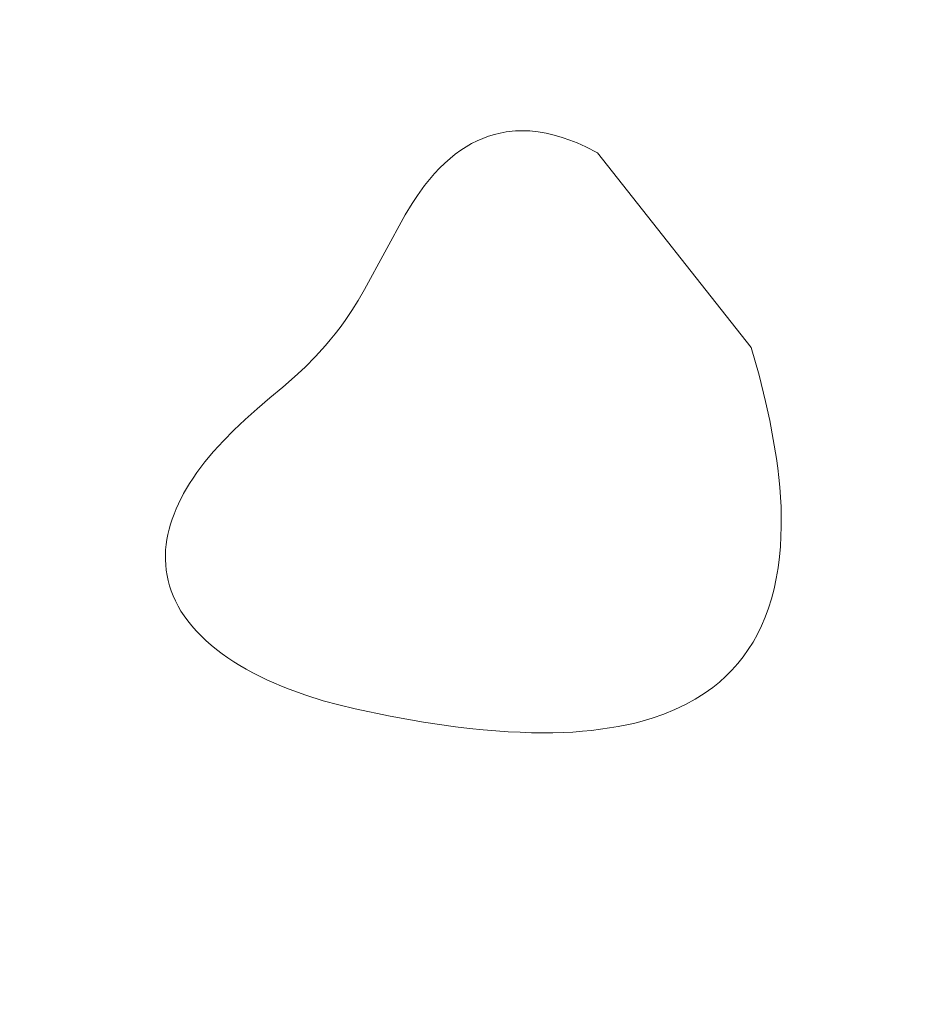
# Model space of a CAD drawing. Header units: millimetres. Extents: x -159 to 180, y -161 to 116.
# Tile 81 of 256: x -146 to -137, y -35 to -24. Entities that reach past the tile are written whole.
import ezdxf

# ---------------------------------------------------------------- set-up
doc = ezdxf.new("R2010")
doc.units = ezdxf.units.MM
doc.header["$MEASUREMENT"] = 0
doc.layers.add('Layer 1', color=7, linetype='Continuous')

msp = doc.modelspace()

# ---------------------------------------------------------------- linework, layer by layer
at = {"layer": 'Layer 1', "color": 18, "lineweight": 9}
for points, knots in [([(-158.5852, -104.074), (-158.5852, -104.074), (179.5952, -104.074), (179.5952, -104.074), (179.5952, -104.074), (179.5952, -104.074), (179.5952, 115.719), (179.5952, 115.719), (179.5952, 115.719), (179.5952, 115.719), (-158.5852, 115.719), (-158.5852, 115.719), (-158.5852, 115.719), (-158.5852, 115.719), (-158.5852, -104.074), (-158.5852, -104.074)], [0, 0, 0, 0, 0.2, 0.2, 0.2, 0.2, 0.4, 0.4, 0.4, 0.4, 0.6, 0.6, 0.6, 0.6, 1, 1, 1, 1]), ([(-53.2564, -7.5691), (-53.2564, -7.5691), (-53.2564, 0.2004), (-53.2564, 0.2004), (-53.2564, 0.2004), (-53.2564, 0.2004), (-58.1523, 0.2004), (-58.1523, 0.2004), (-58.1523, 0.2004), (-58.1523, 0.2004), (-58.1523, -2.7996), (-58.1523, -2.7996), (-58.1523, -2.7996), (-58.1523, -2.7996), (-65.8577, -2.7996), (-65.8577, -2.7996), (-65.8577, -2.7996), (-65.8577, -2.7996), (-65.8577, 0.2004), (-65.8577, 0.2004), (-65.8577, 0.2004), (-65.8577, 0.2004), (-73.8173, 0.2004), (-73.8173, 0.2004), (-73.8173, 0.2004), (-73.8173, 0.2004), (-73.8173, -2.7996), (-73.8173, -2.7996), (-73.8173, -2.7996), (-73.8173, -2.7996), (-81.5226, -2.7996), (-81.5226, -2.7996), (-81.5226, -2.7996), (-81.5226, -2.7996), (-81.5226, 0.2004), (-81.5226, 0.2004), (-81.5226, 0.2004), (-81.5226, 0.2004), (-89.4822, 0.2004), (-89.4822, 0.2004), (-89.4822, 0.2004), (-89.4822, 0.2004), (-89.4822, -2.7996), (-89.4822, -2.7996), (-89.4822, -2.7996), (-89.4822, -2.7996), (-97.1875, -2.7996), (-97.1875, -2.7996), (-97.1875, -2.7996), (-97.1875, -2.7996), (-97.1875, 0.2004), (-97.1875, 0.2004), (-97.1875, 0.2004), (-97.1875, 0.2004), (-105.1471, 0.2004), (-105.1471, 0.2004), (-105.1471, 0.2004), (-105.1471, 0.2004), (-105.1471, -2.7996), (-105.1471, -2.7996), (-105.1471, -2.7996), (-105.1471, -2.7996), (-112.8524, -2.7996), (-112.8524, -2.7996), (-112.8524, -2.7996), (-112.8524, -2.7996), (-112.8524, 0.2004), (-112.8524, 0.2004), (-112.8524, 0.2004), (-112.8524, 0.2004), (-120.812, 0.2004), (-120.812, 0.2004), (-120.812, 0.2004), (-120.812, 0.2004), (-120.812, -2.7996), (-120.812, -2.7996), (-120.812, -2.7996), (-120.812, -2.7996), (-128.5173, -2.7996), (-128.5173, -2.7996), (-128.5173, -2.7996), (-128.5173, -2.7996), (-128.5173, 0.2004), (-128.5173, 0.2004), (-128.5173, 0.2004), (-128.5173, 0.2004), (-136.4769, 0.2004), (-136.4769, 0.2004), (-136.4769, 0.2004), (-136.4769, 0.2004), (-136.4769, -2.7996), (-136.4769, -2.7996), (-136.4769, -2.7996), (-136.4769, -2.7996), (-144.1823, -2.7996), (-144.1823, -2.7996), (-144.1823, -2.7996), (-144.1823, -2.7996), (-144.1823, 0.2004), (-144.1823, 0.2004), (-144.1823, 0.2004), (-144.1823, 0.2004), (-152.0784, 0.2004), (-152.0784, 0.2004), (-152.0784, 0.2004), (-152.0784, 0.2004), (-152.0784, -7.6961), (-152.0784, -7.6961), (-152.0784, -7.6961), (-152.0784, -7.6961), (-149.0784, -7.6961), (-149.0784, -7.6961), (-149.0784, -7.6961), (-149.0784, -7.6961), (-149.0784, -15.4011), (-149.0784, -15.4011), (-149.0784, -15.4011), (-149.0784, -15.4011), (-152.0784, -15.4011), (-152.0784, -15.4011), (-152.0784, -15.4011), (-152.0784, -15.4011), (-152.0784, -23.3611), (-152.0784, -23.3611), (-152.0784, -23.3611), (-152.0784, -23.3611), (-149.0784, -23.3611), (-149.0784, -23.3611), (-149.0784, -23.3611), (-149.0784, -23.3611), (-149.0784, -31.0662), (-149.0784, -31.0662), (-149.0784, -31.0662), (-149.0784, -31.0662), (-152.0784, -31.0662), (-152.0784, -31.0662), (-152.0784, -31.0662), (-152.0784, -31.0662), (-152.0784, -39.0261), (-152.0784, -39.0261), (-152.0784, -39.0261), (-152.0784, -39.0261), (-149.0784, -39.0261), (-149.0784, -39.0261), (-149.0784, -39.0261), (-149.0784, -39.0261), (-149.0784, -46.7312), (-149.0784, -46.7312), (-149.0784, -46.7312), (-149.0784, -46.7312), (-152.0784, -46.7312), (-152.0784, -46.7312), (-152.0784, -46.7312), (-152.0784, -46.7312), (-152.0784, -54.6912), (-152.0784, -54.6912), (-152.0784, -54.6912), (-152.0784, -54.6912), (-149.0784, -54.6912), (-149.0784, -54.6912), (-149.0784, -54.6912), (-149.0784, -54.6912), (-149.0784, -62.3963), (-149.0784, -62.3963), (-149.0784, -62.3963), (-149.0784, -62.3963), (-152.0784, -62.3963), (-152.0784, -62.3963), (-152.0784, -62.3963), (-152.0784, -62.3963), (-152.0784, -70.3552), (-152.0784, -70.3552), (-152.0784, -70.3552), (-152.0784, -70.3552), (-149.0784, -70.3552), (-149.0784, -70.3552), (-149.0784, -70.3552), (-149.0784, -70.3552), (-149.0784, -78.0613), (-149.0784, -78.0613), (-149.0784, -78.0613), (-149.0784, -78.0613), (-152.0784, -78.0613), (-152.0784, -78.0613), (-152.0784, -78.0613), (-152.0784, -78.0613), (-152.0784, -86.0203), (-152.0784, -86.0203), (-152.0784, -86.0203), (-152.0784, -86.0203), (-149.0784, -86.0203), (-149.0784, -86.0203), (-149.0784, -86.0203), (-149.0784, -86.0203), (-149.0784, -93.7263), (-149.0784, -93.7263), (-149.0784, -93.7263), (-149.0784, -93.7263), (-152.0784, -93.7263), (-152.0784, -93.7263), (-152.0784, -93.7263), (-152.0784, -93.7263), (-152.0784, -101.6218), (-152.0784, -101.6218), (-152.0784, -101.6218), (-152.0784, -101.6218), (-144.1823, -101.6218), (-144.1823, -101.6218), (-144.1823, -101.6218), (-144.1823, -101.6218), (-144.1823, -98.6218), (-144.1823, -98.6218), (-144.1823, -98.6218), (-144.1823, -98.6218), (-136.4769, -98.6218), (-136.4769, -98.6218), (-136.4769, -98.6218), (-136.4769, -98.6218), (-136.4769, -101.6218), (-136.4769, -101.6218), (-136.4769, -101.6218), (-136.4769, -101.6218), (-128.5173, -101.6218), (-128.5173, -101.6218), (-128.5173, -101.6218), (-128.5173, -101.6218), (-128.5173, -98.6218), (-128.5173, -98.6218), (-128.5173, -98.6218), (-128.5173, -98.6218), (-120.812, -98.6218), (-120.812, -98.6218), (-120.812, -98.6218), (-120.812, -98.6218), (-120.812, -101.6218), (-120.812, -101.6218), (-120.812, -101.6218), (-120.812, -101.6218), (-112.8524, -101.6218), (-112.8524, -101.6218), (-112.8524, -101.6218), (-112.8524, -101.6218), (-112.8524, -98.6218), (-112.8524, -98.6218), (-112.8524, -98.6218), (-112.8524, -98.6218), (-105.1471, -98.6218), (-105.1471, -98.6218), (-105.1471, -98.6218), (-105.1471, -98.6218), (-105.1471, -101.6218), (-105.1471, -101.6218), (-105.1471, -101.6218), (-105.1471, -101.6218), (-97.1875, -101.6218), (-97.1875, -101.6218), (-97.1875, -101.6218), (-97.1875, -101.6218), (-97.1875, -98.6218), (-97.1875, -98.6218), (-97.1875, -98.6218), (-97.1875, -98.6218), (-89.4822, -98.6218), (-89.4822, -98.6218), (-89.4822, -98.6218), (-89.4822, -98.6218), (-89.4822, -101.6218), (-89.4822, -101.6218), (-89.4822, -101.6218), (-89.4822, -101.6218), (-81.5226, -101.6218), (-81.5226, -101.6218), (-81.5226, -101.6218), (-81.5226, -101.6218), (-81.5226, -98.6218), (-81.5226, -98.6218), (-81.5226, -98.6218), (-81.5226, -98.6218), (-73.8173, -98.6218), (-73.8173, -98.6218), (-73.8173, -98.6218), (-73.8173, -98.6218), (-73.8173, -101.6218), (-73.8173, -101.6218), (-73.8173, -101.6218), (-73.8173, -101.6218), (-65.8577, -101.6218), (-65.8577, -101.6218), (-65.8577, -101.6218), (-65.8577, -101.6218), (-65.8577, -98.6218), (-65.8577, -98.6218), (-65.8577, -98.6218), (-65.8577, -98.6218), (-58.1523, -98.6218), (-58.1523, -98.6218), (-58.1523, -98.6218), (-58.1523, -98.6218), (-58.1523, -101.6218), (-58.1523, -101.6218), (-58.1523, -101.6218), (-58.1523, -101.6218), (-53.2564, -101.6218), (-53.2564, -101.6218), (-53.2564, -101.6218), (-53.2564, -101.6218), (-53.2564, -93.8533), (-53.2564, -93.8533), (-53.2564, -93.8533), (-53.2564, -93.8533), (-50.2564, -93.8533), (-50.2564, -93.8533), (-50.2564, -93.8533), (-50.2564, -93.8533), (-50.2564, -85.8933), (-50.2564, -85.8933), (-50.2564, -85.8933), (-50.2564, -85.8933), (-53.2564, -85.8933), (-53.2564, -85.8933), (-53.2564, -85.8933), (-53.2564, -85.8933), (-53.2564, -78.1882), (-53.2564, -78.1882), (-53.2564, -78.1882), (-53.2564, -78.1882), (-50.2564, -78.1882), (-50.2564, -78.1882), (-50.2564, -78.1882), (-50.2564, -78.1882), (-50.2564, -70.2283), (-50.2564, -70.2283), (-50.2564, -70.2283), (-50.2564, -70.2283), (-53.2564, -70.2283), (-53.2564, -70.2283), (-53.2564, -70.2283), (-53.2564, -70.2283), (-53.2564, -62.5232), (-53.2564, -62.5232), (-53.2564, -62.5232), (-53.2564, -62.5232), (-50.2564, -62.5232), (-50.2564, -62.5232), (-50.2564, -62.5232), (-50.2564, -62.5232), (-50.2564, -54.5632), (-50.2564, -54.5632), (-50.2564, -54.5632), (-50.2564, -54.5632), (-53.2564, -54.5632), (-53.2564, -54.5632), (-53.2564, -54.5632), (-53.2564, -54.5632), (-53.2564, -46.8582), (-53.2564, -46.8582), (-53.2564, -46.8582), (-53.2564, -46.8582), (-50.2564, -46.8582), (-50.2564, -46.8582), (-50.2564, -46.8582), (-50.2564, -46.8582), (-50.2564, -38.8982), (-50.2564, -38.8982), (-50.2564, -38.8982), (-50.2564, -38.8982), (-53.2564, -38.8982), (-53.2564, -38.8982), (-53.2564, -38.8982), (-53.2564, -38.8982), (-53.2564, -31.1931), (-53.2564, -31.1931), (-53.2564, -31.1931), (-53.2564, -31.1931), (-50.2564, -31.1931), (-50.2564, -31.1931), (-50.2564, -31.1931), (-50.2564, -31.1931), (-50.2564, -23.2341), (-50.2564, -23.2341), (-50.2564, -23.2341), (-50.2564, -23.2341), (-53.2564, -23.2341), (-53.2564, -23.2341), (-53.2564, -23.2341), (-53.2564, -23.2341), (-53.2564, -15.5281), (-53.2564, -15.5281), (-53.2564, -15.5281), (-53.2564, -15.5281), (-50.2564, -15.5281), (-50.2564, -15.5281), (-50.2564, -15.5281), (-50.2564, -15.5281), (-50.2564, -7.5691), (-50.2564, -7.5691), (-50.2564, -7.5691), (-50.2564, -7.5691), (-53.2564, -7.5691), (-53.2564, -7.5691)], [0, 0, 0, 0, 0.009901, 0.009901, 0.009901, 0.009901, 0.019802, 0.019802, 0.019802, 0.019802, 0.029703, 0.029703, 0.029703, 0.029703, 0.039604, 0.039604, 0.039604, 0.039604, 0.049505, 0.049505, 0.049505, 0.049505, 0.0594059, 0.0594059, 0.0594059, 0.0594059, 0.0693069, 0.0693069, 0.0693069, 0.0693069, 0.0792079, 0.0792079, 0.0792079, 0.0792079, 0.0891089, 0.0891089, 0.0891089, 0.0891089, 0.0990099, 0.0990099, 0.0990099, 0.0990099, 0.1089109, 0.1089109, 0.1089109, 0.1089109, 0.1188119, 0.1188119, 0.1188119, 0.1188119, 0.1287129, 0.1287129, 0.1287129, 0.1287129, 0.1386139, 0.1386139, 0.1386139, 0.1386139, 0.1485149, 0.1485149, 0.1485149, 0.1485149, 0.1584158, 0.1584158, 0.1584158, 0.1584158, 0.1683168, 0.1683168, 0.1683168, 0.1683168, 0.1782178, 0.1782178, 0.1782178, 0.1782178, 0.1881188, 0.1881188, 0.1881188, 0.1881188, 0.1980198, 0.1980198, 0.1980198, 0.1980198, 0.2079208, 0.2079208, 0.2079208, 0.2079208, 0.2178218, 0.2178218, 0.2178218, 0.2178218, 0.2277228, 0.2277228, 0.2277228, 0.2277228, 0.2376238, 0.2376238, 0.2376238, 0.2376238, 0.2475248, 0.2475248, 0.2475248, 0.2475248, 0.2574257, 0.2574257, 0.2574257, 0.2574257, 0.2673267, 0.2673267, 0.2673267, 0.2673267, 0.2772277, 0.2772277, 0.2772277, 0.2772277, 0.2871287, 0.2871287, 0.2871287, 0.2871287, 0.2970297, 0.2970297, 0.2970297, 0.2970297, 0.3069307, 0.3069307, 0.3069307, 0.3069307, 0.3168317, 0.3168317, 0.3168317, 0.3168317, 0.3267327, 0.3267327, 0.3267327, 0.3267327, 0.3366337, 0.3366337, 0.3366337, 0.3366337, 0.3465347, 0.3465347, 0.3465347, 0.3465347, 0.3564356, 0.3564356, 0.3564356, 0.3564356, 0.3663366, 0.3663366, 0.3663366, 0.3663366, 0.3762376, 0.3762376, 0.3762376, 0.3762376, 0.3861386, 0.3861386, 0.3861386, 0.3861386, 0.3960396, 0.3960396, 0.3960396, 0.3960396, 0.4059406, 0.4059406, 0.4059406, 0.4059406, 0.4158416, 0.4158416, 0.4158416, 0.4158416, 0.4257426, 0.4257426, 0.4257426, 0.4257426, 0.4356436, 0.4356436, 0.4356436, 0.4356436, 0.4455446, 0.4455446, 0.4455446, 0.4455446, 0.4554455, 0.4554455, 0.4554455, 0.4554455, 0.4653465, 0.4653465, 0.4653465, 0.4653465, 0.4752475, 0.4752475, 0.4752475, 0.4752475, 0.4851485, 0.4851485, 0.4851485, 0.4851485, 0.4950495, 0.4950495, 0.4950495, 0.4950495, 0.5049505, 0.5049505, 0.5049505, 0.5049505, 0.5148515, 0.5148515, 0.5148515, 0.5148515, 0.5247525, 0.5247525, 0.5247525, 0.5247525, 0.5346535, 0.5346535, 0.5346535, 0.5346535, 0.5445545, 0.5445545, 0.5445545, 0.5445545, 0.5544554, 0.5544554, 0.5544554, 0.5544554, 0.5643564, 0.5643564, 0.5643564, 0.5643564, 0.5742574, 0.5742574, 0.5742574, 0.5742574, 0.5841584, 0.5841584, 0.5841584, 0.5841584, 0.5940594, 0.5940594, 0.5940594, 0.5940594, 0.6039604, 0.6039604, 0.6039604, 0.6039604, 0.6138614, 0.6138614, 0.6138614, 0.6138614, 0.6237624, 0.6237624, 0.6237624, 0.6237624, 0.6336634, 0.6336634, 0.6336634, 0.6336634, 0.6435644, 0.6435644, 0.6435644, 0.6435644, 0.6534653, 0.6534653, 0.6534653, 0.6534653, 0.6633663, 0.6633663, 0.6633663, 0.6633663, 0.6732673, 0.6732673, 0.6732673, 0.6732673, 0.6831683, 0.6831683, 0.6831683, 0.6831683, 0.6930693, 0.6930693, 0.6930693, 0.6930693, 0.7029703, 0.7029703, 0.7029703, 0.7029703, 0.7128713, 0.7128713, 0.7128713, 0.7128713, 0.7227723, 0.7227723, 0.7227723, 0.7227723, 0.7326733, 0.7326733, 0.7326733, 0.7326733, 0.7425743, 0.7425743, 0.7425743, 0.7425743, 0.7524752, 0.7524752, 0.7524752, 0.7524752, 0.7623762, 0.7623762, 0.7623762, 0.7623762, 0.7722772, 0.7722772, 0.7722772, 0.7722772, 0.7821782, 0.7821782, 0.7821782, 0.7821782, 0.7920792, 0.7920792, 0.7920792, 0.7920792, 0.8019802, 0.8019802, 0.8019802, 0.8019802, 0.8118812, 0.8118812, 0.8118812, 0.8118812, 0.8217822, 0.8217822, 0.8217822, 0.8217822, 0.8316832, 0.8316832, 0.8316832, 0.8316832, 0.8415842, 0.8415842, 0.8415842, 0.8415842, 0.8514851, 0.8514851, 0.8514851, 0.8514851, 0.8613861, 0.8613861, 0.8613861, 0.8613861, 0.8712871, 0.8712871, 0.8712871, 0.8712871, 0.8811881, 0.8811881, 0.8811881, 0.8811881, 0.8910891, 0.8910891, 0.8910891, 0.8910891, 0.9009901, 0.9009901, 0.9009901, 0.9009901, 0.9108911, 0.9108911, 0.9108911, 0.9108911, 0.9207921, 0.9207921, 0.9207921, 0.9207921, 0.9306931, 0.9306931, 0.9306931, 0.9306931, 0.9405941, 0.9405941, 0.9405941, 0.9405941, 0.950495, 0.950495, 0.950495, 0.950495, 0.960396, 0.960396, 0.960396, 0.960396, 0.970297, 0.970297, 0.970297, 0.970297, 0.980198, 0.980198, 0.980198, 0.980198, 1, 1, 1, 1]), ([(-140.1505, -25.6736), (-140.1505, -25.6736), (-138.4782, -27.7918), (-138.4782, -27.7918), (-138.4782, -27.7918), (-138.4782, -27.7918), (-138.3934, -28.0906), (-138.3934, -28.0906), (-138.3934, -28.0906), (-138.3934, -28.0906), (-138.3212, -28.3796), (-138.3212, -28.3796), (-138.3212, -28.3796), (-138.3212, -28.3796), (-138.2774, -28.5848), (-138.2774, -28.5848), (-138.2774, -28.5848), (-138.2774, -28.5848), (-138.2378, -28.7906), (-138.2378, -28.7906), (-138.2378, -28.7906), (-138.2378, -28.7906), (-138.2039, -28.9976), (-138.2039, -28.9976), (-138.2039, -28.9976), (-138.2039, -28.9976), (-138.1895, -29.1018), (-138.1895, -29.1018), (-138.1895, -29.1018), (-138.1895, -29.1018), (-138.1771, -29.2063), (-138.1771, -29.2063), (-138.1771, -29.2063), (-138.1771, -29.2063), (-138.1669, -29.3114), (-138.1669, -29.3114), (-138.1669, -29.3114), (-138.1669, -29.3114), (-138.159, -29.4171), (-138.159, -29.4171), (-138.159, -29.4171), (-138.159, -29.4171), (-138.1536, -29.5235), (-138.1536, -29.5235), (-138.1536, -29.5235), (-138.1536, -29.5235), (-138.1509, -29.6306), (-138.1509, -29.6306), (-138.1509, -29.6306), (-138.1509, -29.6306), (-138.1511, -29.7384), (-138.1511, -29.7384), (-138.1511, -29.7384), (-138.1511, -29.7384), (-138.1544, -29.8471), (-138.1544, -29.8471), (-138.1544, -29.8471), (-138.1544, -29.8471), (-138.1609, -29.9566), (-138.1609, -29.9566), (-138.1609, -29.9566), (-138.1609, -29.9566), (-138.1708, -30.0671), (-138.1708, -30.0671), (-138.1708, -30.0671), (-138.1708, -30.0671), (-138.1861, -30.1881), (-138.1861, -30.1881), (-138.1861, -30.1881), (-138.1861, -30.1881), (-138.2056, -30.3044), (-138.2056, -30.3044), (-138.2056, -30.3044), (-138.2056, -30.3044), (-138.2294, -30.4162), (-138.2294, -30.4162), (-138.2294, -30.4162), (-138.2294, -30.4162), (-138.2575, -30.5236), (-138.2575, -30.5236), (-138.2575, -30.5236), (-138.2575, -30.5236), (-138.2896, -30.6266), (-138.2896, -30.6266), (-138.2896, -30.6266), (-138.2896, -30.6266), (-138.3259, -30.7252), (-138.3259, -30.7252), (-138.3259, -30.7252), (-138.3259, -30.7252), (-138.3661, -30.8196), (-138.3661, -30.8196), (-138.3661, -30.8196), (-138.3661, -30.8196), (-138.4103, -30.9099), (-138.4103, -30.9099), (-138.4103, -30.9099), (-138.4103, -30.9099), (-138.4583, -30.996), (-138.4583, -30.996), (-138.4583, -30.996), (-138.4583, -30.996), (-138.5101, -31.0781), (-138.5101, -31.0781), (-138.5101, -31.0781), (-138.5101, -31.0781), (-138.5656, -31.1562), (-138.5656, -31.1562), (-138.5656, -31.1562), (-138.5656, -31.1562), (-138.6248, -31.2304), (-138.6248, -31.2304), (-138.6248, -31.2304), (-138.6248, -31.2304), (-138.6876, -31.3008), (-138.6876, -31.3008), (-138.6876, -31.3008), (-138.6876, -31.3008), (-138.7539, -31.3674), (-138.7539, -31.3674), (-138.7539, -31.3674), (-138.7539, -31.3674), (-138.8236, -31.4303), (-138.8236, -31.4303), (-138.8236, -31.4303), (-138.8236, -31.4303), (-138.8967, -31.4895), (-138.8967, -31.4895), (-138.8967, -31.4895), (-138.8967, -31.4895), (-138.9881, -31.5552), (-138.9881, -31.5552), (-138.9881, -31.5552), (-138.9881, -31.5552), (-139.0871, -31.6175), (-139.0871, -31.6175), (-139.0871, -31.6175), (-139.0871, -31.6175), (-139.1935, -31.676), (-139.1935, -31.676), (-139.1935, -31.676), (-139.1935, -31.676), (-139.3072, -31.7303), (-139.3072, -31.7303), (-139.3072, -31.7303), (-139.3072, -31.7303), (-139.4279, -31.7799), (-139.4279, -31.7799), (-139.4279, -31.7799), (-139.4279, -31.7799), (-139.5555, -31.8244), (-139.5555, -31.8244), (-139.5555, -31.8244), (-139.5555, -31.8244), (-139.6899, -31.8633), (-139.6899, -31.8633), (-139.6899, -31.8633), (-139.6899, -31.8633), (-139.7595, -31.8805), (-139.7595, -31.8805), (-139.7595, -31.8805), (-139.7595, -31.8805), (-139.8308, -31.8963), (-139.8308, -31.8963), (-139.8308, -31.8963), (-139.8308, -31.8963), (-139.9243, -31.9145), (-139.9243, -31.9145), (-139.9243, -31.9145), (-139.9243, -31.9145), (-140.0191, -31.9307), (-140.0191, -31.9307), (-140.0191, -31.9307), (-140.0191, -31.9307), (-140.1154, -31.9449), (-140.1154, -31.9449), (-140.1154, -31.9449), (-140.1154, -31.9449), (-140.2137, -31.9569), (-140.2137, -31.9569), (-140.2137, -31.9569), (-140.2137, -31.9569), (-140.3145, -31.9667), (-140.3145, -31.9667), (-140.3145, -31.9667), (-140.3145, -31.9667), (-140.418, -31.9743), (-140.418, -31.9743), (-140.418, -31.9743), (-140.418, -31.9743), (-140.5247, -31.9797), (-140.5247, -31.9797), (-140.5247, -31.9797), (-140.5247, -31.9797), (-140.635, -31.9827), (-140.635, -31.9827), (-140.635, -31.9827), (-140.635, -31.9827), (-140.7493, -31.9835), (-140.7493, -31.9835), (-140.7493, -31.9835), (-140.7493, -31.9835), (-140.868, -31.9818), (-140.868, -31.9818), (-140.868, -31.9818), (-140.868, -31.9818), (-140.9915, -31.9776), (-140.9915, -31.9776), (-140.9915, -31.9776), (-140.9915, -31.9776), (-141.1201, -31.971), (-141.1201, -31.971), (-141.1201, -31.971), (-141.1201, -31.971), (-141.2543, -31.9618), (-141.2543, -31.9618), (-141.2543, -31.9618), (-141.2543, -31.9618), (-141.3945, -31.9501), (-141.3945, -31.9501), (-141.3945, -31.9501), (-141.3945, -31.9501), (-141.541, -31.9357), (-141.541, -31.9357), (-141.541, -31.9357), (-141.541, -31.9357), (-141.6943, -31.9187), (-141.6943, -31.9187), (-141.6943, -31.9187), (-141.6943, -31.9187), (-142.0405, -31.8679), (-142.0405, -31.8679), (-142.0405, -31.8679), (-142.0405, -31.8679), (-142.4042, -31.8035), (-142.4042, -31.8035), (-142.4042, -31.8035), (-142.4042, -31.8035), (-142.7855, -31.7234), (-142.7855, -31.7234), (-142.7855, -31.7234), (-142.7855, -31.7234), (-142.962, -31.6804), (-142.962, -31.6804), (-142.962, -31.6804), (-142.962, -31.6804), (-143.1337, -31.6336), (-143.1337, -31.6336), (-143.1337, -31.6336), (-143.1337, -31.6336), (-143.3233, -31.5727), (-143.3233, -31.5727), (-143.3233, -31.5727), (-143.3233, -31.5727), (-143.5013, -31.5085), (-143.5013, -31.5085), (-143.5013, -31.5085), (-143.5013, -31.5085), (-143.586, -31.475), (-143.586, -31.475), (-143.586, -31.475), (-143.586, -31.475), (-143.668, -31.4405), (-143.668, -31.4405), (-143.668, -31.4405), (-143.668, -31.4405), (-143.7473, -31.405), (-143.7473, -31.405), (-143.7473, -31.405), (-143.7473, -31.405), (-143.824, -31.3683), (-143.824, -31.3683), (-143.824, -31.3683), (-143.824, -31.3683), (-143.8982, -31.3305), (-143.8982, -31.3305), (-143.8982, -31.3305), (-143.8982, -31.3305), (-143.9699, -31.2915), (-143.9699, -31.2915), (-143.9699, -31.2915), (-143.9699, -31.2915), (-144.0391, -31.2512), (-144.0391, -31.2512), (-144.0391, -31.2512), (-144.0391, -31.2512), (-144.106, -31.2095), (-144.106, -31.2095), (-144.106, -31.2095), (-144.106, -31.2095), (-144.1706, -31.1665), (-144.1706, -31.1665), (-144.1706, -31.1665), (-144.1706, -31.1665), (-144.2329, -31.122), (-144.2329, -31.122), (-144.2329, -31.122), (-144.2329, -31.122), (-144.2931, -31.0761), (-144.2931, -31.0761), (-144.2931, -31.0761), (-144.2931, -31.0761), (-144.3511, -31.0286), (-144.3511, -31.0286), (-144.3511, -31.0286), (-144.3511, -31.0286), (-144.4099, -30.9768), (-144.4099, -30.9768), (-144.4099, -30.9768), (-144.4099, -30.9768), (-144.4646, -30.9247), (-144.4646, -30.9247), (-144.4646, -30.9247), (-144.4646, -30.9247), (-144.5152, -30.8721), (-144.5152, -30.8721), (-144.5152, -30.8721), (-144.5152, -30.8721), (-144.5619, -30.8191), (-144.5619, -30.8191), (-144.5619, -30.8191), (-144.5619, -30.8191), (-144.6048, -30.7657), (-144.6048, -30.7657), (-144.6048, -30.7657), (-144.6048, -30.7657), (-144.644, -30.7119), (-144.644, -30.7119), (-144.644, -30.7119), (-144.644, -30.7119), (-144.6794, -30.6578), (-144.6794, -30.6578), (-144.6794, -30.6578), (-144.6794, -30.6578), (-144.7113, -30.6033), (-144.7113, -30.6033), (-144.7113, -30.6033), (-144.7113, -30.6033), (-144.7396, -30.5485), (-144.7396, -30.5485), (-144.7396, -30.5485), (-144.7396, -30.5485), (-144.7645, -30.4933), (-144.7645, -30.4933), (-144.7645, -30.4933), (-144.7645, -30.4933), (-144.786, -30.4378), (-144.786, -30.4378), (-144.786, -30.4378), (-144.786, -30.4378), (-144.8043, -30.382), (-144.8043, -30.382), (-144.8043, -30.382), (-144.8043, -30.382), (-144.8193, -30.3259), (-144.8193, -30.3259), (-144.8193, -30.3259), (-144.8193, -30.3259), (-144.8313, -30.2695), (-144.8313, -30.2695), (-144.8313, -30.2695), (-144.8313, -30.2695), (-144.8402, -30.2129), (-144.8402, -30.2129), (-144.8402, -30.2129), (-144.8402, -30.2129), (-144.8461, -30.156), (-144.8461, -30.156), (-144.8461, -30.156), (-144.8461, -30.156), (-144.8491, -30.1008), (-144.8491, -30.1008), (-144.8491, -30.1008), (-144.8491, -30.1008), (-144.8492, -30.0455), (-144.8492, -30.0455), (-144.8492, -30.0455), (-144.8492, -30.0455), (-144.8466, -29.9902), (-144.8466, -29.9902), (-144.8466, -29.9902), (-144.8466, -29.9902), (-144.8412, -29.9349), (-144.8412, -29.9349), (-144.8412, -29.9349), (-144.8412, -29.9349), (-144.8332, -29.8795), (-144.8332, -29.8795), (-144.8332, -29.8795), (-144.8332, -29.8795), (-144.8226, -29.8242), (-144.8226, -29.8242), (-144.8226, -29.8242), (-144.8226, -29.8242), (-144.8094, -29.7688), (-144.8094, -29.7688), (-144.8094, -29.7688), (-144.8094, -29.7688), (-144.7938, -29.7134), (-144.7938, -29.7134), (-144.7938, -29.7134), (-144.7938, -29.7134), (-144.7757, -29.6579), (-144.7757, -29.6579), (-144.7757, -29.6579), (-144.7757, -29.6579), (-144.7553, -29.6024), (-144.7553, -29.6024), (-144.7553, -29.6024), (-144.7553, -29.6024), (-144.7325, -29.5469), (-144.7325, -29.5469), (-144.7325, -29.5469), (-144.7325, -29.5469), (-144.7074, -29.4914), (-144.7074, -29.4914), (-144.7074, -29.4914), (-144.7074, -29.4914), (-144.6506, -29.3802), (-144.6506, -29.3802), (-144.6506, -29.3802), (-144.6506, -29.3802), (-144.5855, -29.2688), (-144.5855, -29.2688), (-144.5855, -29.2688), (-144.5855, -29.2688), (-144.5479, -29.2104), (-144.5479, -29.2104), (-144.5479, -29.2104), (-144.5479, -29.2104), (-144.5079, -29.1522), (-144.5079, -29.1522), (-144.5079, -29.1522), (-144.5079, -29.1522), (-144.4207, -29.036), (-144.4207, -29.036), (-144.4207, -29.036), (-144.4207, -29.036), (-144.3243, -28.9202), (-144.3243, -28.9202), (-144.3243, -28.9202), (-144.3243, -28.9202), (-144.2189, -28.8044), (-144.2189, -28.8044), (-144.2189, -28.8044), (-144.2189, -28.8044), (-144.1049, -28.6886), (-144.1049, -28.6886), (-144.1049, -28.6886), (-144.1049, -28.6886), (-143.9827, -28.5724), (-143.9827, -28.5724), (-143.9827, -28.5724), (-143.9827, -28.5724), (-143.8524, -28.4559), (-143.8524, -28.4559), (-143.8524, -28.4559), (-143.8524, -28.4559), (-143.7145, -28.3386), (-143.7145, -28.3386), (-143.7145, -28.3386), (-143.7145, -28.3386), (-143.5726, -28.2205), (-143.5726, -28.2205), (-143.5726, -28.2205), (-143.5726, -28.2205), (-143.4451, -28.1091), (-143.4451, -28.1091), (-143.4451, -28.1091), (-143.4451, -28.1091), (-143.3303, -28.0027), (-143.3303, -28.0027), (-143.3303, -28.0027), (-143.3303, -28.0027), (-143.215, -27.8868), (-143.215, -27.8868), (-143.215, -27.8868), (-143.215, -27.8868), (-143.1079, -27.7698), (-143.1079, -27.7698), (-143.1079, -27.7698), (-143.1079, -27.7698), (-143.0554, -27.7079), (-143.0554, -27.7079), (-143.0554, -27.7079), (-143.0554, -27.7079), (-143.0027, -27.6422), (-143.0027, -27.6422), (-143.0027, -27.6422), (-143.0027, -27.6422), (-142.9488, -27.5716), (-142.9488, -27.5716), (-142.9488, -27.5716), (-142.9488, -27.5716), (-142.8931, -27.4949), (-142.8931, -27.4949), (-142.8931, -27.4949), (-142.8931, -27.4949), (-142.8219, -27.3884), (-142.8219, -27.3884), (-142.8219, -27.3884), (-142.8219, -27.3884), (-142.7524, -27.2771), (-142.7524, -27.2771), (-142.7524, -27.2771), (-142.7524, -27.2771), (-142.6831, -27.1599), (-142.6831, -27.1599), (-142.6831, -27.1599), (-142.6831, -27.1599), (-142.2406, -26.3464), (-142.2406, -26.3464), (-142.2406, -26.3464), (-142.2406, -26.3464), (-142.166, -26.2227), (-142.166, -26.2227), (-142.166, -26.2227), (-142.166, -26.2227), (-142.1077, -26.135), (-142.1077, -26.135), (-142.1077, -26.135), (-142.1077, -26.135), (-142.0302, -26.0286), (-142.0302, -26.0286), (-142.0302, -26.0286), (-142.0302, -26.0286), (-141.9766, -25.961), (-141.9766, -25.961), (-141.9766, -25.961), (-141.9766, -25.961), (-141.9222, -25.8977), (-141.9222, -25.8977), (-141.9222, -25.8977), (-141.9222, -25.8977), (-141.8669, -25.8388), (-141.8669, -25.8388), (-141.8669, -25.8388), (-141.8669, -25.8388), (-141.8108, -25.784), (-141.8108, -25.784), (-141.8108, -25.784), (-141.8108, -25.784), (-141.7539, -25.7335), (-141.7539, -25.7335), (-141.7539, -25.7335), (-141.7539, -25.7335), (-141.6962, -25.687), (-141.6962, -25.687), (-141.6962, -25.687), (-141.6962, -25.687), (-141.6377, -25.6446), (-141.6377, -25.6446), (-141.6377, -25.6446), (-141.6377, -25.6446), (-141.5783, -25.6062), (-141.5783, -25.6062), (-141.5783, -25.6062), (-141.5783, -25.6062), (-141.5183, -25.5717), (-141.5183, -25.5717), (-141.5183, -25.5717), (-141.5183, -25.5717), (-141.4574, -25.5411), (-141.4574, -25.5411), (-141.4574, -25.5411), (-141.4574, -25.5411), (-141.3958, -25.5143), (-141.3958, -25.5143), (-141.3958, -25.5143), (-141.3958, -25.5143), (-141.3335, -25.4913), (-141.3335, -25.4913), (-141.3335, -25.4913), (-141.3335, -25.4913), (-141.2704, -25.4719), (-141.2704, -25.4719), (-141.2704, -25.4719), (-141.2704, -25.4719), (-141.2067, -25.4562), (-141.2067, -25.4562), (-141.2067, -25.4562), (-141.2067, -25.4562), (-141.1422, -25.444), (-141.1422, -25.444), (-141.1422, -25.444), (-141.1422, -25.444), (-141.077, -25.4353), (-141.077, -25.4353), (-141.077, -25.4353), (-141.077, -25.4353), (-141.0398, -25.4334), (-141.0398, -25.4334), (-141.0398, -25.4334), (-141.0398, -25.4334), (-141.002, -25.4314), (-141.002, -25.4314), (-141.002, -25.4314), (-141.002, -25.4314), (-140.9252, -25.4314), (-140.9252, -25.4314), (-140.9252, -25.4314), (-140.9252, -25.4314), (-140.8861, -25.4343), (-140.8861, -25.4343), (-140.8861, -25.4343), (-140.8861, -25.4343), (-140.796, -25.4437), (-140.796, -25.4437), (-140.796, -25.4437), (-140.796, -25.4437), (-140.7074, -25.4584), (-140.7074, -25.4584), (-140.7074, -25.4584), (-140.7074, -25.4584), (-140.6205, -25.4785), (-140.6205, -25.4785), (-140.6205, -25.4785), (-140.6205, -25.4785), (-140.5355, -25.5042), (-140.5355, -25.5042), (-140.5355, -25.5042), (-140.5355, -25.5042), (-140.4523, -25.533), (-140.4523, -25.533), (-140.4523, -25.533), (-140.4523, -25.533), (-140.3714, -25.5646), (-140.3714, -25.5646), (-140.3714, -25.5646), (-140.3714, -25.5646), (-140.2762, -25.6084), (-140.2762, -25.6084), (-140.2762, -25.6084), (-140.2762, -25.6084), (-140.1505, -25.6736), (-140.1505, -25.6736)], [0, 0, 0, 0, 0.00625, 0.00625, 0.00625, 0.00625, 0.0125, 0.0125, 0.0125, 0.0125, 0.01875, 0.01875, 0.01875, 0.01875, 0.025, 0.025, 0.025, 0.025, 0.03125, 0.03125, 0.03125, 0.03125, 0.0375, 0.0375, 0.0375, 0.0375, 0.04375, 0.04375, 0.04375, 0.04375, 0.05, 0.05, 0.05, 0.05, 0.05625, 0.05625, 0.05625, 0.05625, 0.0625, 0.0625, 0.0625, 0.0625, 0.06875, 0.06875, 0.06875, 0.06875, 0.075, 0.075, 0.075, 0.075, 0.08125, 0.08125, 0.08125, 0.08125, 0.0875, 0.0875, 0.0875, 0.0875, 0.09375, 0.09375, 0.09375, 0.09375, 0.1, 0.1, 0.1, 0.1, 0.10625, 0.10625, 0.10625, 0.10625, 0.1125, 0.1125, 0.1125, 0.1125, 0.11875, 0.11875, 0.11875, 0.11875, 0.125, 0.125, 0.125, 0.125, 0.13125, 0.13125, 0.13125, 0.13125, 0.1375, 0.1375, 0.1375, 0.1375, 0.14375, 0.14375, 0.14375, 0.14375, 0.15, 0.15, 0.15, 0.15, 0.15625, 0.15625, 0.15625, 0.15625, 0.1625, 0.1625, 0.1625, 0.1625, 0.16875, 0.16875, 0.16875, 0.16875, 0.175, 0.175, 0.175, 0.175, 0.18125, 0.18125, 0.18125, 0.18125, 0.1875, 0.1875, 0.1875, 0.1875, 0.19375, 0.19375, 0.19375, 0.19375, 0.2, 0.2, 0.2, 0.2, 0.20625, 0.20625, 0.20625, 0.20625, 0.2125, 0.2125, 0.2125, 0.2125, 0.21875, 0.21875, 0.21875, 0.21875, 0.225, 0.225, 0.225, 0.225, 0.23125, 0.23125, 0.23125, 0.23125, 0.2375, 0.2375, 0.2375, 0.2375, 0.24375, 0.24375, 0.24375, 0.24375, 0.25, 0.25, 0.25, 0.25, 0.25625, 0.25625, 0.25625, 0.25625, 0.2625, 0.2625, 0.2625, 0.2625, 0.26875, 0.26875, 0.26875, 0.26875, 0.275, 0.275, 0.275, 0.275, 0.28125, 0.28125, 0.28125, 0.28125, 0.2875, 0.2875, 0.2875, 0.2875, 0.29375, 0.29375, 0.29375, 0.29375, 0.3, 0.3, 0.3, 0.3, 0.30625, 0.30625, 0.30625, 0.30625, 0.3125, 0.3125, 0.3125, 0.3125, 0.31875, 0.31875, 0.31875, 0.31875, 0.325, 0.325, 0.325, 0.325, 0.33125, 0.33125, 0.33125, 0.33125, 0.3375, 0.3375, 0.3375, 0.3375, 0.34375, 0.34375, 0.34375, 0.34375, 0.35, 0.35, 0.35, 0.35, 0.35625, 0.35625, 0.35625, 0.35625, 0.3625, 0.3625, 0.3625, 0.3625, 0.36875, 0.36875, 0.36875, 0.36875, 0.375, 0.375, 0.375, 0.375, 0.38125, 0.38125, 0.38125, 0.38125, 0.3875, 0.3875, 0.3875, 0.3875, 0.39375, 0.39375, 0.39375, 0.39375, 0.4, 0.4, 0.4, 0.4, 0.40625, 0.40625, 0.40625, 0.40625, 0.4125, 0.4125, 0.4125, 0.4125, 0.41875, 0.41875, 0.41875, 0.41875, 0.425, 0.425, 0.425, 0.425, 0.43125, 0.43125, 0.43125, 0.43125, 0.4375, 0.4375, 0.4375, 0.4375, 0.44375, 0.44375, 0.44375, 0.44375, 0.45, 0.45, 0.45, 0.45, 0.45625, 0.45625, 0.45625, 0.45625, 0.4625, 0.4625, 0.4625, 0.4625, 0.46875, 0.46875, 0.46875, 0.46875, 0.475, 0.475, 0.475, 0.475, 0.48125, 0.48125, 0.48125, 0.48125, 0.4875, 0.4875, 0.4875, 0.4875, 0.49375, 0.49375, 0.49375, 0.49375, 0.5, 0.5, 0.5, 0.5, 0.50625, 0.50625, 0.50625, 0.50625, 0.5125, 0.5125, 0.5125, 0.5125, 0.51875, 0.51875, 0.51875, 0.51875, 0.525, 0.525, 0.525, 0.525, 0.53125, 0.53125, 0.53125, 0.53125, 0.5375, 0.5375, 0.5375, 0.5375, 0.54375, 0.54375, 0.54375, 0.54375, 0.55, 0.55, 0.55, 0.55, 0.55625, 0.55625, 0.55625, 0.55625, 0.5625, 0.5625, 0.5625, 0.5625, 0.56875, 0.56875, 0.56875, 0.56875, 0.575, 0.575, 0.575, 0.575, 0.58125, 0.58125, 0.58125, 0.58125, 0.5875, 0.5875, 0.5875, 0.5875, 0.59375, 0.59375, 0.59375, 0.59375, 0.6, 0.6, 0.6, 0.6, 0.60625, 0.60625, 0.60625, 0.60625, 0.6125, 0.6125, 0.6125, 0.6125, 0.61875, 0.61875, 0.61875, 0.61875, 0.625, 0.625, 0.625, 0.625, 0.63125, 0.63125, 0.63125, 0.63125, 0.6375, 0.6375, 0.6375, 0.6375, 0.64375, 0.64375, 0.64375, 0.64375, 0.65, 0.65, 0.65, 0.65, 0.65625, 0.65625, 0.65625, 0.65625, 0.6625, 0.6625, 0.6625, 0.6625, 0.66875, 0.66875, 0.66875, 0.66875, 0.675, 0.675, 0.675, 0.675, 0.68125, 0.68125, 0.68125, 0.68125, 0.6875, 0.6875, 0.6875, 0.6875, 0.69375, 0.69375, 0.69375, 0.69375, 0.7, 0.7, 0.7, 0.7, 0.70625, 0.70625, 0.70625, 0.70625, 0.7125, 0.7125, 0.7125, 0.7125, 0.71875, 0.71875, 0.71875, 0.71875, 0.725, 0.725, 0.725, 0.725, 0.73125, 0.73125, 0.73125, 0.73125, 0.7375, 0.7375, 0.7375, 0.7375, 0.74375, 0.74375, 0.74375, 0.74375, 0.75, 0.75, 0.75, 0.75, 0.75625, 0.75625, 0.75625, 0.75625, 0.7625, 0.7625, 0.7625, 0.7625, 0.76875, 0.76875, 0.76875, 0.76875, 0.775, 0.775, 0.775, 0.775, 0.78125, 0.78125, 0.78125, 0.78125, 0.7875, 0.7875, 0.7875, 0.7875, 0.79375, 0.79375, 0.79375, 0.79375, 0.8, 0.8, 0.8, 0.8, 0.80625, 0.80625, 0.80625, 0.80625, 0.8125, 0.8125, 0.8125, 0.8125, 0.81875, 0.81875, 0.81875, 0.81875, 0.825, 0.825, 0.825, 0.825, 0.83125, 0.83125, 0.83125, 0.83125, 0.8375, 0.8375, 0.8375, 0.8375, 0.84375, 0.84375, 0.84375, 0.84375, 0.85, 0.85, 0.85, 0.85, 0.85625, 0.85625, 0.85625, 0.85625, 0.8625, 0.8625, 0.8625, 0.8625, 0.86875, 0.86875, 0.86875, 0.86875, 0.875, 0.875, 0.875, 0.875, 0.88125, 0.88125, 0.88125, 0.88125, 0.8875, 0.8875, 0.8875, 0.8875, 0.89375, 0.89375, 0.89375, 0.89375, 0.9, 0.9, 0.9, 0.9, 0.90625, 0.90625, 0.90625, 0.90625, 0.9125, 0.9125, 0.9125, 0.9125, 0.91875, 0.91875, 0.91875, 0.91875, 0.925, 0.925, 0.925, 0.925, 0.93125, 0.93125, 0.93125, 0.93125, 0.9375, 0.9375, 0.9375, 0.9375, 0.94375, 0.94375, 0.94375, 0.94375, 0.95, 0.95, 0.95, 0.95, 0.95625, 0.95625, 0.95625, 0.95625, 0.9625, 0.9625, 0.9625, 0.9625, 0.96875, 0.96875, 0.96875, 0.96875, 0.975, 0.975, 0.975, 0.975, 0.98125, 0.98125, 0.98125, 0.98125, 0.9875, 0.9875, 0.9875, 0.9875, 1, 1, 1, 1])]:
    msp.add_open_spline(points, degree=3, knots=knots, dxfattribs=at)

doc.saveas('drawing.dxf')
